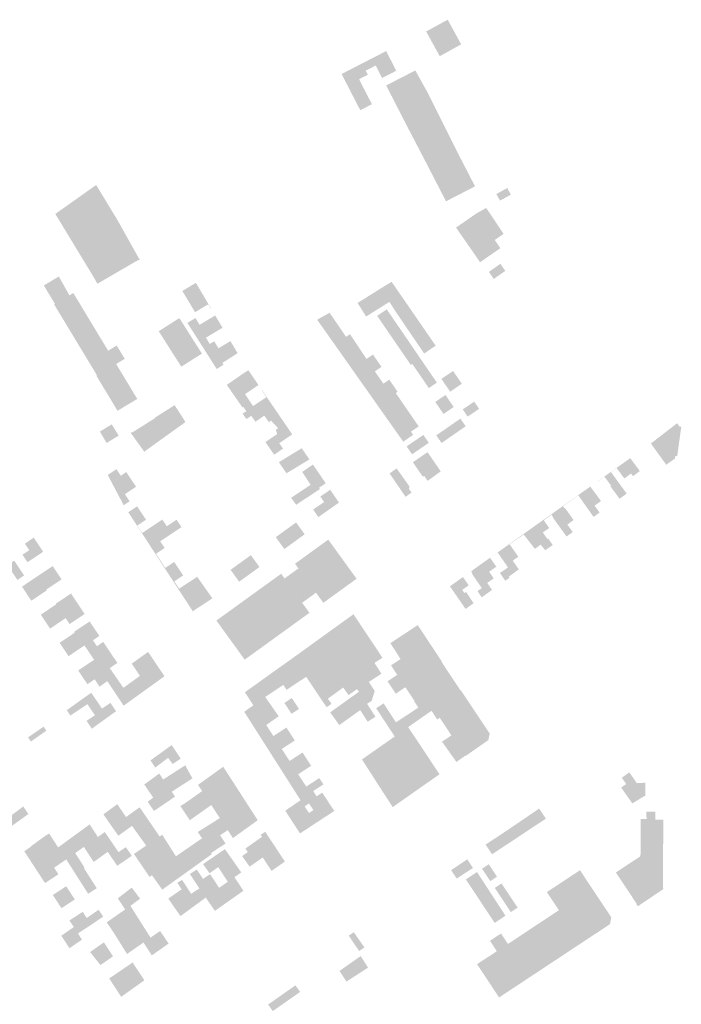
# Model space of a CAD drawing. Header units: inches. Extents: x 83227 to 84672, y 446279 to 447190.
# Tile 5 of 5: x 83999 to 84163, y 446947 to 447190. Entities that reach past the tile are written whole.
import ezdxf

# ---------------------------------------------------------------- set-up
doc = ezdxf.new("R2010")
doc.units = ezdxf.units.IN
doc.header["$MEASUREMENT"] = 0

msp = doc.modelspace()

# ---------------------------------------------------------------- hatches: boundary and pattern name
for points in [[(84104.78, 447190.07), (84107.93, 447184.29), (84108.11, 447183.98), (84103.57, 447181.46), (84102.81, 447181.04), (84099.45, 447187.15), (84104.78, 447190.07)], [(84091.03, 447179.47), (84092.07, 447177.45), (84088.56, 447175.65), (84086.98, 447178.74), (84084.5, 447177.46), (84084.35, 447177.62), (84083.45, 447179.16), (84089.57, 447182.31), (84091.03, 447179.47)], [(84084.5, 447177.46), (84085.06, 447176.48), (84082.87, 447175.35), (84086.05, 447169.17), (84083.16, 447167.69), (84079.26, 447175.28), (84078.55, 447176.64), (84083.45, 447179.16), (84084.35, 447177.62), (84084.5, 447177.46)], [(84099.77, 447172.13), (84107.01, 447157.63), (84107.82, 447156.06), (84111.53, 447148.86), (84104.36, 447145.16), (84099.84, 447153.94), (84094.6, 447164.01), (84089.57, 447173.81), (84095.09, 447176.65), (84096.77, 447177.52), (84099.77, 447172.13), (84099.77, 447172.13)], [(84023.18, 447140.5), (84028.1, 447131.69), (84028.67, 447130.72), (84028.42, 447130.57), (84028.36, 447130.68), (84023.65, 447127.95), (84018.55, 447136.35), (84012.91, 447145.66), (84017.9, 447149.21), (84023.18, 447140.5), (84023.18, 447140.5)], [(84117.7, 447145.34), (84116.8, 447146.97), (84119.5, 447148.44), (84120.39, 447146.8), (84117.7, 447145.34), (84117.7, 447145.34)], [(84018.55, 447136.35), (84023.65, 447127.95), (84023.62, 447127.93), (84018.2, 447124.78), (84017.36, 447126.29), (84007.8, 447142.05), (84007.94, 447142.14), (84012.91, 447145.66), (84018.55, 447136.35), (84018.55, 447136.35)], [(84117.79, 447133.58), (84112.78, 447130.1), (84110.47, 447133.44), (84108.15, 447136.78), (84106.84, 447138.67), (84111.85, 447142.15), (84116.4, 447135.6), (84117.79, 447133.58), (84117.79, 447133.58)], [(84111.85, 447142.15), (84114.31, 447143.51), (84118.58, 447137.11), (84116.4, 447135.6), (84111.85, 447142.15), (84111.85, 447142.15)], [(84119.02, 447127.97), (84116.17, 447125.97), (84114.95, 447127.71), (84117.79, 447129.71), (84119.02, 447127.97), (84119.02, 447127.97)], [(84008.67, 447126.58), (84010.98, 447122.47), (84011.29, 447121.91), (84012.26, 447122.48), (84020.86, 447108.22), (84022.98, 447109.5), (84024.96, 447106.21), (84022.85, 447104.93), (84028.05, 447096.3), (84023.18, 447093.37), (84017.95, 447102.05), (84018.1, 447102.13), (84007.51, 447119.68), (84007.71, 447119.8), (84004.97, 447124.35), (84008.67, 447126.58)], [(84044.47, 447121.76), (84041.13, 447119.77), (84039.2, 447123), (84042.46, 447124.96), (84042.54, 447125.01), (84044.47, 447121.76)], [(84093.15, 447122.01), (84090.47, 447120.15), (84090.37, 447120.3), (84089.06, 447119.47), (84084.61, 447116.68), (84083.47, 447118.5), (84082.51, 447120.03), (84083.96, 447120.94), (84088.52, 447123.8), (84090.93, 447125.25), (84093.15, 447122.01), (84093.15, 447122.01)], [(84045.6, 447119.7), (84042.34, 447117.74), (84041.13, 447119.77), (84044.47, 447121.76), (84046.31, 447118.65), (84046.25, 447118.61), (84045.6, 447119.7)], [(84093.16, 447122.01), (84095.3, 447118.91), (84092.51, 447116.97), (84090.47, 447120.15), (84093.15, 447122.01), (84093.16, 447122.01)], [(84048.27, 447115.34), (84042.52, 447111.84), (84040.44, 447115.11), (84042.44, 447116.3), (84043.45, 447114.62), (84047.32, 447116.94), (84048.27, 447115.34)], [(84077.69, 447114.54), (84074.83, 447112.61), (84072.51, 447115.89), (84075.59, 447117.61), (84077.69, 447114.54)], [(84089.72, 447118.44), (84091.78, 447115.43), (84089.41, 447113.83), (84087.34, 447116.84), (84089.72, 447118.44), (84089.72, 447118.44)], [(84095.3, 447118.91), (84097.44, 447115.8), (84094.65, 447113.87), (84092.59, 447116.91), (84092.56, 447116.9), (84092.51, 447116.97), (84095.3, 447118.91)], [(84038.94, 447104.27), (84033.36, 447113.04), (84038.46, 447116.29), (84044.04, 447107.51), (84038.94, 447104.27), (84038.94, 447104.27)], [(84045.03, 447111.45), (84045.97, 447109.88), (84044.37, 447108.93), (84042.52, 447111.84), (84048.27, 447115.34), (84049.13, 447113.9), (84049.13, 447113.9), (84045.03, 447111.45)], [(84077.69, 447114.54), (84079.66, 447111.65), (84076.85, 447109.75), (84074.83, 447112.61), (84077.69, 447114.54)], [(84091.78, 447115.43), (84093.87, 447112.38), (84091.5, 447110.78), (84091.46, 447110.83), (84089.41, 447113.83), (84091.78, 447115.43), (84091.78, 447115.43)], [(84097.44, 447115.8), (84099.58, 447112.69), (84096.78, 447110.74), (84094.65, 447113.87), (84097.44, 447115.8)], [(84082.66, 447109.27), (84078.95, 447106.77), (84076.85, 447109.75), (84079.66, 447111.65), (84080.63, 447112.31), (84082.66, 447109.27)], [(84093.87, 447112.38), (84095.96, 447109.32), (84093.59, 447107.73), (84093.53, 447107.82), (84091.5, 447110.78), (84093.87, 447112.38), (84093.87, 447112.38)], [(84099.58, 447112.69), (84101.79, 447109.48), (84101.72, 447109.43), (84098.97, 447107.52), (84096.78, 447110.74), (84099.58, 447112.69)], [(84051.99, 447109.08), (84046.38, 447105.76), (84044.37, 447108.93), (84045.97, 447109.88), (84047.09, 447110.56), (84048.13, 447108.83), (84051.09, 447110.6), (84051.99, 447109.08)], [(84052.85, 447107.62), (84049.1, 447105.2), (84049.38, 447104.77), (84047.7, 447103.69), (84046.38, 447105.76), (84051.99, 447109.08), (84052.85, 447107.62)], [(84084.16, 447105.85), (84081.07, 447103.76), (84078.95, 447106.77), (84082.66, 447109.27), (84084.71, 447106.2), (84084.16, 447105.85)], [(84088.41, 447104.23), (84086.77, 447103.12), (84083.21, 447100.72), (84081.07, 447103.76), (84084.16, 447105.85), (84084.71, 447106.2), (84086.31, 447107.28), (84088.41, 447104.23)], [(84095.96, 447109.32), (84098.04, 447106.27), (84096.05, 447104.92), (84096.03, 447104.96), (84095.66, 447104.71), (84093.59, 447107.73), (84095.96, 447109.32), (84095.96, 447109.32)], [(84098.04, 447106.27), (84100.1, 447103.26), (84098.11, 447101.91), (84098.07, 447101.97), (84096.05, 447104.92), (84098.04, 447106.27), (84098.04, 447106.27)], [(84056.72, 447101.64), (84051.36, 447098.08), (84050.19, 447099.77), (84054.04, 447102.45), (84055.52, 447103.4), (84056.72, 447101.64)], [(84088.88, 447100.08), (84085.35, 447097.7), (84083.21, 447100.72), (84086.77, 447103.12), (84088.88, 447100.08)], [(84100.1, 447103.26), (84102.1, 447100.34), (84100.12, 447098.98), (84098.11, 447101.91), (84100.1, 447103.26), (84100.1, 447103.26)], [(84106.08, 447103.24), (84108.28, 447100.06), (84105.38, 447098.09), (84103.23, 447101.26), (84106.08, 447103.19), (84106.05, 447103.22), (84106.08, 447103.24)], [(84054.7, 447097.5), (84055.53, 447096.25), (84053.56, 447094.91), (84051.38, 447098.05), (84051.36, 447098.08), (84056.72, 447101.64), (84058.02, 447099.74), (84054.7, 447097.5)], [(84091.95, 447097.75), (84087.45, 447094.71), (84085.35, 447097.7), (84088.88, 447100.08), (84090.34, 447101.07), (84092.4, 447098.05), (84091.95, 447097.75)], [(84060.98, 447095.4), (84056.23, 447092.13), (84055.03, 447091.31), (84054.08, 447092.67), (84055, 447093.25), (84054.27, 447094.34), (84054.05, 447094.2), (84053.56, 447094.91), (84055.53, 447096.25), (84056.68, 447094.53), (84059.96, 447096.74), (84058.82, 447098.46), (84058.87, 447098.5), (84060.98, 447095.4)], [(84091.95, 447097.75), (84094.04, 447094.7), (84089.58, 447091.69), (84087.45, 447094.71), (84091.95, 447097.75)], [(84060.98, 447095.4), (84063.1, 447092.3), (84061.17, 447090.96), (84060.59, 447090.55), (84059.45, 447092.18), (84057.28, 447090.66), (84056.23, 447092.13), (84060.98, 447095.4)], [(84104.23, 447097.28), (84106.26, 447094.31), (84103.75, 447092.58), (84101.71, 447095.56), (84104.23, 447097.28), (84104.23, 447097.28)], [(84112.55, 447093.86), (84109.71, 447091.93), (84109.56, 447092.15), (84108.5, 447093.71), (84111.33, 447095.63), (84112.55, 447093.86)], [(84039.92, 447090.55), (84031.71, 447084.65), (84029.83, 447083.29), (84029.78, 447083.26), (84026.45, 447087.89), (84026.74, 447088.07), (84026.81, 447088), (84032.43, 447091.54), (84032.38, 447091.64), (84037.29, 447094.76), (84039.81, 447090.86), (84039.75, 447090.82), (84039.92, 447090.55), (84039.92, 447090.55)], [(84096.11, 447091.69), (84094.3, 447090.47), (84091.69, 447088.71), (84089.58, 447091.69), (84094.04, 447094.7), (84096.11, 447091.69)], [(84063.1, 447092.3), (84065.15, 447089.3), (84062.64, 447087.62), (84062.29, 447088.67), (84062.87, 447089.07), (84061.42, 447090.61), (84061.17, 447090.96), (84063.1, 447092.3)], [(84095.7, 447088.22), (84096.24, 447087.42), (84093.79, 447085.73), (84091.69, 447088.71), (84094.3, 447090.47), (84096.11, 447091.69), (84097.61, 447089.51), (84095.7, 447088.22)], [(84109.23, 447089.54), (84103.26, 447085.41), (84101.95, 447087.3), (84107.92, 447091.43), (84109.23, 447089.54), (84109.23, 447089.54)], [(84162.51, 447089.45), (84162.11, 447086.58), (84161.5, 447082.17), (84161.06, 447082.15), (84160.9, 447081.53), (84160.74, 447081.42), (84158.87, 447084.02), (84158.27, 447084.82), (84159.65, 447085.82), (84158.32, 447087.68), (84158.24, 447087.79), (84161.49, 447090.3), (84162.07, 447089.47), (84162.51, 447089.45)], [(84020.5, 447085.42), (84018.82, 447088.22), (84021.76, 447090.02), (84023.46, 447087.23), (84020.5, 447085.42), (84020.5, 447085.42)], [(84066.35, 447087.54), (84063.15, 447085.36), (84064.08, 447084.01), (84062.09, 447082.65), (84061.88, 447082.51), (84059.74, 447085.64), (84059.94, 447085.78), (84062.64, 447087.62), (84065.15, 447089.3), (84066.35, 447087.54)], [(84158.27, 447084.82), (84158.87, 447084.02), (84160.74, 447081.42), (84158.78, 447080.03), (84154.99, 447085.28), (84154.99, 447085.28), (84158.24, 447087.79), (84158.32, 447087.68), (84159.65, 447085.82), (84158.27, 447084.82)], [(84100.1, 447085.45), (84095.98, 447082.62), (84094.62, 447084.55), (84098.76, 447087.4), (84100.1, 447085.45)], [(84069.45, 447083.02), (84064.02, 447079.25), (84063.05, 447080.65), (84063.34, 447080.83), (84068.7, 447084.11), (84069.45, 447083.02)], [(84070.6, 447081.34), (84065.23, 447078.09), (84064.94, 447077.91), (84064.02, 447079.25), (84069.45, 447083.02), (84070.6, 447081.34)], [(84099.79, 447083.14), (84103.06, 447078.39), (84101.28, 447077.09), (84097.98, 447081.89), (84099.79, 447083.14)], [(84097.98, 447081.89), (84101.28, 447077.09), (84099.82, 447076.04), (84099, 447077.23), (84098.59, 447077.12), (84096.17, 447080.65), (84097.98, 447081.89)], [(84148.27, 447080.5), (84150.09, 447077.86), (84148.43, 447076.64), (84146.52, 447079.21), (84145.13, 447078.22), (84145.11, 447078.25), (84148.27, 447080.5)], [(84149.9, 447081.65), (84152.26, 447078.46), (84150.57, 447077.21), (84150.09, 447077.86), (84148.27, 447080.5), (84149.9, 447081.65)], [(84026.58, 447076.35), (84022.79, 447073.66), (84020.76, 447077.5), (84022.9, 447078.94), (84024, 447077.31), (84025.33, 447078.21), (84026.58, 447076.35)], [(84071.48, 447080.06), (84073.62, 447076.93), (84070.91, 447075.06), (84069.88, 447076.63), (84068.8, 447078.26), (84071.48, 447080.06)], [(84092.15, 447079.12), (84095.28, 447074.74), (84095.24, 447074), (84095.84, 447073.16), (84094.36, 447072.09), (84093.31, 447073.63), (84092.33, 447075.07), (84091, 447077.03), (84090.42, 447077.89), (84092.15, 447079.12)], [(84145.11, 447078.25), (84149, 447072.89), (84147.26, 447071.61), (84145, 447074.67), (84145.19, 447074.81), (84143.52, 447077.07), (84141.79, 447075.83), (84141.76, 447075.87), (84145.11, 447078.25)], [(84025, 447072.74), (84026.17, 447071.01), (84024.7, 447070.02), (84022.79, 447073.66), (84026.58, 447076.35), (84027.76, 447074.59), (84025, 447072.74)], [(84074.64, 447075.44), (84072.99, 447074.35), (84073.19, 447074.01), (84067.32, 447070.12), (84066.16, 447071.74), (84066.08, 447071.84), (84070.91, 447075.06), (84073.62, 447076.93), (84074.64, 447075.44)], [(84075.74, 447073.84), (84077.91, 447070.67), (84076.73, 447069.84), (84072.81, 447067.08), (84071.52, 447068.95), (84074.25, 447070.81), (84073.29, 447072.17), (84075.74, 447073.84)], [(84138.45, 447073.49), (84141.09, 447069.9), (84141.08, 447069.89), (84142.32, 447068.22), (84140.84, 447067.11), (84137.04, 447072.47), (84135.15, 447071.1), (84135.11, 447071.14), (84138.44, 447073.51), (84138.45, 447073.49)], [(84140.02, 447074.63), (84142.66, 447071.06), (84141.09, 447069.9), (84138.44, 447073.51), (84140.02, 447074.63)], [(84133.99, 447069.03), (84135.89, 447066.35), (84134.35, 447065.23), (84131.84, 447068.7), (84131.79, 447068.78), (84135.11, 447071.14), (84135.15, 447071.1), (84135.1, 447071.07), (84133.25, 447069.73), (84133.99, 447069.03)], [(84007.66, 447068.29), (84007.66, 447068.29), (84007.69, 447068.24), (84007.66, 447068.29)], [(84028.03, 447069.73), (84029.3, 447067.82), (84027.1, 447066.35), (84025.84, 447068.28), (84028.03, 447069.73)], [(84134.35, 447065.23), (84135.68, 447063.39), (84134.15, 447062.28), (84130.92, 447066.76), (84130.45, 447067.7), (84128.53, 447066.3), (84128.45, 447066.41), (84131.79, 447068.78), (84131.84, 447068.7), (84134.35, 447065.23)], [(84029.3, 447067.82), (84030.23, 447066.43), (84028.05, 447064.98), (84029.27, 447063.15), (84029.21, 447063.1), (84027.1, 447066.35), (84029.3, 447067.82)], [(84038.99, 447064.61), (84033.73, 447061.11), (84033.78, 447061.03), (84031.55, 447059.51), (84029.21, 447063.1), (84029.27, 447063.15), (84034.27, 447066.47), (84035.37, 447064.82), (84037.78, 447066.43), (84038.99, 447064.61)], [(84067.29, 447065.74), (84067.31, 447065.76), (84069.43, 447062.83), (84067.76, 447061.61), (84065.63, 447064.55), (84067.29, 447065.74), (84067.29, 447065.74)], [(84129.86, 447064.38), (84128.28, 447063.28), (84129.42, 447061.64), (84129.62, 447061.78), (84130.73, 447060.17), (84128.87, 447058.88), (84127.76, 447060.27), (84125.2, 447063.9), (84125.1, 447064.03), (84128.45, 447066.41), (84128.53, 447066.3), (84129.86, 447064.38)], [(84063.96, 447063.34), (84066.08, 447060.4), (84064.49, 447059.25), (84064.41, 447059.19), (84062.29, 447062.12), (84063.96, 447063.34), (84063.96, 447063.34)], [(84065.63, 447064.55), (84067.76, 447061.61), (84066.08, 447060.4), (84063.96, 447063.34), (84065.63, 447064.55), (84065.63, 447064.55)], [(84125.2, 447063.9), (84127.76, 447060.27), (84126.34, 447059.22), (84123.57, 447062.77), (84121.93, 447061.64), (84121.87, 447061.73), (84125.1, 447064.03), (84125.2, 447063.9)], [(84003.65, 447060.23), (84001.4, 447058.64), (84001.25, 447058.84), (84001.35, 447058.91), (84000.27, 447060.52), (84002.47, 447062), (84003.65, 447060.23)], [(84033.78, 447061.03), (84034.84, 447059.44), (84032.69, 447058.01), (84033.97, 447056.08), (84033.84, 447055.99), (84031.55, 447059.51), (84033.78, 447061.03)], [(84082.26, 447051.84), (84074.04, 447045.89), (84072.23, 447048.39), (84067.05, 447055.56), (84067.12, 447055.61), (84075.26, 447061.51), (84081.15, 447053.37), (84082.26, 447051.84)], [(84120.09, 447060.36), (84122.23, 447057.27), (84120.85, 447056.32), (84118.63, 447059.36), (84118.6, 447059.4), (84121.87, 447061.73), (84121.93, 447061.64), (84121.55, 447061.37), (84120.09, 447060.36)], [(84004.8, 447058.52), (84000.93, 447055.92), (83999.68, 447057.79), (84001.25, 447058.84), (84001.4, 447058.64), (84003.65, 447060.23), (84004.8, 447058.52)], [(84118.63, 447059.36), (84120.85, 447056.32), (84122.35, 447054.15), (84119.9, 447052.38), (84120.1, 447052.11), (84119.01, 447051.35), (84117.68, 447053.26), (84119.68, 447054.63), (84117.13, 447058.32), (84115.24, 447057.01), (84115.24, 447057.02), (84118.6, 447059.4), (84118.63, 447059.36)], [(83996, 447055.18), (83997.63, 447056.32), (84000.08, 447052.65), (83998.44, 447051.52), (83998.45, 447051.53), (83996, 447055.18)], [(84037.18, 447055.99), (84038.2, 447054.45), (84038.42, 447054.12), (84036.08, 447052.56), (84033.84, 447055.99), (84033.97, 447056.08), (84035, 447054.54), (84037.18, 447055.99)], [(84054.42, 447056.43), (84056.54, 447053.5), (84054.89, 447052.3), (84052.77, 447055.24), (84054.42, 447056.43), (84054.42, 447056.43)], [(84054.42, 447056.43), (84056.14, 447057.67), (84058.2, 447054.82), (84058.26, 447054.74), (84056.54, 447053.5), (84054.42, 447056.43), (84054.42, 447056.43)], [(84116.8, 447054.81), (84115.02, 447053.58), (84116.16, 447051.92), (84114.54, 447050.81), (84111.88, 447054.63), (84115.24, 447057.02), (84116.8, 447054.81)], [(84008.23, 447053.36), (84004.51, 447050.73), (84003.37, 447052.44), (84007.16, 447054.97), (84008.23, 447053.36)], [(84038.42, 447054.12), (84039.4, 447052.65), (84037.22, 447051.2), (84038.43, 447049.39), (84038.23, 447049.25), (84036.08, 447052.56), (84038.42, 447054.12)], [(84052.77, 447055.24), (84054.89, 447052.3), (84053.24, 447051.11), (84051.12, 447054.04), (84052.77, 447055.24), (84052.77, 447055.24)], [(84067.89, 447054.39), (84072.23, 447048.39), (84071.75, 447048.04), (84069.26, 447046.23), (84068.81, 447045.91), (84064.46, 447051.91), (84065.08, 447052.36), (84067.23, 447053.92), (84067.89, 447054.39)], [(84111.88, 447054.63), (84114.54, 447050.81), (84115.74, 447049.08), (84113.19, 447047.24), (84112.14, 447048.78), (84113.21, 447049.52), (84110.93, 447052.82), (84110.61, 447053.72), (84111.88, 447054.63)], [(83999.56, 447049.88), (84003.26, 447052.37), (84003.37, 447052.44), (84004.51, 447050.73), (84000.74, 447048.12), (83999.56, 447049.88)], [(84009.36, 447051.68), (84005.66, 447049.21), (84004.51, 447050.73), (84008.23, 447053.36), (84009.36, 447051.68)], [(84042.86, 447052.33), (84045.33, 447048.82), (84040.57, 447045.66), (84038.23, 447049.25), (84038.43, 447049.39), (84042.86, 447052.33)], [(84069, 447045.63), (84070.48, 447043.59), (84070.48, 447043.59), (84070.61, 447043.41), (84054.61, 447031.83), (84054.48, 447032.01), (84054.46, 447032.03), (84053.01, 447034.05), (84049.49, 447038.91), (84047.62, 447041.5), (84063.57, 447053.04), (84063.62, 447053.08), (84064.46, 447051.91), (84064.46, 447051.91), (84068.8, 447045.91), (84069, 447045.63)], [(84108.55, 447052.26), (84109.96, 447050.22), (84108.38, 447049.09), (84108.9, 447048.3), (84109.32, 447048.58), (84111.18, 447045.8), (84109.2, 447044.37), (84105.32, 447049.97), (84108.55, 447052.26)], [(84000.73, 447048.11), (84004.51, 447050.73), (84005.66, 447049.21), (84005.57, 447049.15), (84005.7, 447048.96), (84001.88, 447046.4), (84000.73, 447048.11)], [(84046.5, 447046.93), (84041.78, 447043.79), (84040.57, 447045.66), (84045.33, 447048.82), (84046.61, 447047), (84046.5, 447046.93)], [(84012.8, 447046.52), (84009.08, 447043.91), (84008.01, 447045.5), (84007.91, 447045.66), (84011.68, 447048.19), (84012.8, 447046.52)], [(84015.07, 447043.11), (84015.06, 447043.13), (84011.33, 447040.63), (84010.35, 447042.09), (84010.31, 447042.06), (84009.13, 447043.83), (84009.08, 447043.91), (84012.8, 447046.52), (84015.07, 447043.11)], [(84004.21, 447042.95), (84008.01, 447045.5), (84009.08, 447043.91), (84009.13, 447043.83), (84005.37, 447041.22), (84004.21, 447042.95)], [(84005.36, 447041.22), (84009.13, 447043.83), (84010.31, 447042.06), (84006.5, 447039.51), (84005.36, 447041.22)], [(84086.38, 447035.72), (84088.65, 447032.3), (84087.52, 447031.57), (84086.68, 447031.02), (84088.18, 447028.7), (84088.4, 447028.34), (84085.29, 447026.33), (84083.85, 447028.49), (84076.54, 447039.49), (84081.5, 447043.07), (84085.28, 447037.38), (84086.38, 447035.72), (84086.38, 447035.72)], [(84017.37, 447039.67), (84013.64, 447037.08), (84012.61, 447038.51), (84012.47, 447038.72), (84016.29, 447041.28), (84017.37, 447039.67)], [(84018.68, 447037.71), (84017.12, 447036.62), (84018.1, 447035.14), (84016.09, 447033.73), (84015.01, 447035.34), (84013.74, 447036.93), (84013.64, 447037.08), (84017.37, 447039.67), (84018.68, 447037.71)], [(84083.85, 447028.49), (84085.29, 447026.33), (84086.74, 447024.08), (84085.99, 447021.64), (84084.85, 447020.91), (84086.92, 447017.72), (84085, 447016.48), (84083.15, 447019.35), (84077.98, 447015.66), (84075.73, 447018.8), (84082.85, 447023.89), (84082.37, 447024.56), (84080.28, 447023.07), (84078.95, 447024.93), (84071.64, 447035.95), (84075.96, 447039.07), (84076.54, 447039.49), (84083.85, 447028.49), (84083.85, 447028.49)], [(84099.88, 447036.58), (84094.64, 447032.98), (84093.13, 447031.98), (84092.49, 447032.99), (84091.77, 447034.11), (84090.6, 447035.9), (84097.37, 447040.38), (84099.88, 447036.58)], [(84008.87, 447036), (84012.61, 447038.51), (84013.64, 447037.08), (84013.74, 447036.93), (84009.99, 447034.33), (84008.87, 447036)], [(84009.99, 447034.32), (84013.74, 447036.93), (84015.01, 447035.34), (84011.08, 447032.7), (84009.99, 447034.32)], [(84103.25, 447031.29), (84096.28, 447026.32), (84094.32, 447025.03), (84091.95, 447023.42), (84089.91, 447026.49), (84092.3, 447028.08), (84090.76, 447030.42), (84090.93, 447030.53), (84093.13, 447031.98), (84094.64, 447032.98), (84099.88, 447036.58), (84103.33, 447031.36), (84103.25, 447031.29), (84103.25, 447031.29)], [(84022.02, 447032.69), (84018.45, 447030.11), (84017.34, 447031.75), (84017.39, 447031.79), (84016.09, 447033.73), (84018.1, 447035.14), (84019.66, 447036.23), (84022.02, 447032.69)], [(84071.64, 447035.95), (84078.95, 447024.93), (84075.16, 447022.18), (84076.07, 447020.92), (84074.9, 447020.07), (84073.98, 447021.33), (84069.81, 447027.59), (84066.72, 447032.39), (84071.64, 447035.95), (84071.64, 447035.95)], [(84013.46, 447029.16), (84017.34, 447031.75), (84018.45, 447030.11), (84014.62, 447027.43), (84013.46, 447029.16)], [(84023.15, 447031.01), (84021.26, 447029.74), (84022.55, 447027.88), (84020.66, 447026.52), (84019.48, 447028.28), (84018.45, 447030.11), (84022.02, 447032.69), (84023.15, 447031.01)], [(84032.88, 447030.54), (84034.79, 447027.74), (84030.72, 447024.8), (84029.46, 447026.64), (84028.68, 447027.8), (84028.72, 447027.83), (84026.69, 447030.84), (84030.74, 447033.74), (84032.88, 447030.54)], [(84066.72, 447032.39), (84069.81, 447027.59), (84064.96, 447024.36), (84064.14, 447025.59), (84064.15, 447025.59), (84061.82, 447028.91), (84066.72, 447032.39), (84066.72, 447032.39)], [(84014.62, 447027.43), (84018.45, 447030.11), (84019.48, 447028.28), (84017.52, 447026.97), (84015.74, 447025.77), (84014.62, 447027.43)], [(84105.58, 447027.78), (84098.53, 447022.91), (84096.58, 447021.61), (84094.32, 447025.03), (84096.28, 447026.32), (84103.25, 447031.29), (84105.58, 447027.78), (84105.58, 447027.78)], [(84019.48, 447028.28), (84020.66, 447026.52), (84018.74, 447025.15), (84017.52, 447026.97), (84019.48, 447028.28), (84019.48, 447028.28)], [(84024.63, 447024.87), (84026.7, 447021.9), (84024.7, 447020.45), (84020.66, 447026.52), (84022.55, 447027.88), (84024.63, 447024.87)], [(84029.46, 447026.64), (84030.72, 447024.8), (84026.7, 447021.9), (84024.63, 447024.87), (84028.68, 447027.8), (84029.46, 447026.64)], [(84064.14, 447025.59), (84059.68, 447022.61), (84056.75, 447020.55), (84054.66, 447023.77), (84057.53, 447025.83), (84061.82, 447028.91), (84064.15, 447025.59), (84064.14, 447025.59)], [(84107.95, 447024.2), (84100.84, 447019.4), (84100.69, 447019.31), (84100.78, 447019.18), (84099.02, 447017.97), (84095.01, 447015.16), (84091.68, 447012.83), (84089.21, 447016.6), (84091.01, 447017.83), (84091.99, 447016.34), (84097.52, 447019.97), (84096.49, 447021.56), (84096.58, 447021.61), (84098.53, 447022.91), (84105.58, 447027.78), (84107.95, 447024.2), (84107.95, 447024.2)], [(84015.75, 447020.83), (84011.65, 447018.09), (84011.52, 447018), (84010.64, 447019.34), (84014.77, 447022.3), (84015.75, 447020.83), (84015.75, 447020.83)], [(84022.82, 447019.09), (84018.83, 447016.21), (84017.59, 447018.08), (84015.75, 447020.83), (84014.77, 447022.3), (84016.7, 447023.65), (84019.33, 447019.72), (84021.44, 447021.14), (84022.82, 447019.09)], [(84059.68, 447022.61), (84061.73, 447019.67), (84058.71, 447017.55), (84056.41, 447015.93), (84054.49, 447018.95), (84056.75, 447020.55), (84059.68, 447022.61)], [(84066.25, 447022.34), (84068.03, 447019.64), (84066.19, 447018.43), (84064.42, 447021.13), (84066.25, 447022.34), (84066.25, 447022.34)], [(84107.95, 447024.2), (84108.04, 447024.26), (84112.53, 447017.51), (84105.69, 447013.11), (84102.81, 447017.47), (84102.18, 447017.05), (84100.78, 447019.18), (84100.69, 447019.31), (84100.84, 447019.4), (84107.95, 447024.2), (84107.95, 447024.2)], [(84059.93, 447015.66), (84060.54, 447014.73), (84060.71, 447014.47), (84058.38, 447012.83), (84056.41, 447015.93), (84058.71, 447017.55), (84061.73, 447019.67), (84063.01, 447017.84), (84059.93, 447015.66)], [(84088.94, 447021.01), (84091.01, 447017.83), (84089.21, 447016.6), (84087.11, 447019.82), (84088.94, 447021.01), (84088.94, 447021.01)], [(84017.59, 447018.08), (84018.83, 447016.21), (84016.82, 447014.76), (84015.53, 447016.7), (84017.59, 447018.08)], [(84103.37, 447011.55), (84105.69, 447013.11), (84112.53, 447017.51), (84113.62, 447015.88), (84115.09, 447013.68), (84115.17, 447013.67), (84115.15, 447013.58), (84114.81, 447011.85), (84114.71, 447011.86), (84109.18, 447008), (84109.12, 447008.09), (84106.93, 447006.53), (84103.37, 447011.55)], [(84005.59, 447014.27), (84003.41, 447012.74), (84001.78, 447011.59), (84001.06, 447012.61), (84004.93, 447015.28), (84005.04, 447015.1), (84005.59, 447014.27), (84005.59, 447014.27)], [(84062.68, 447011.44), (84060.3, 447009.81), (84058.38, 447012.83), (84060.71, 447014.47), (84061.7, 447012.94), (84064.92, 447015.04), (84065.85, 447013.61), (84062.68, 447011.44)], [(84095.01, 447015.16), (84102.76, 447003.49), (84101.41, 447002.55), (84097.04, 446999.49), (84091.07, 447008.32), (84091.95, 447008.92), (84090.07, 447011.7), (84091.68, 447012.83), (84095.01, 447015.16), (84095.01, 447015.16)], [(84066.99, 447011.84), (84063.77, 447009.75), (84064.75, 447008.24), (84062.34, 447006.61), (84060.3, 447009.81), (84062.68, 447011.44), (84065.85, 447013.61), (84066.99, 447011.84)], [(84038.8, 447007.37), (84036.82, 447006.03), (84035.66, 447007.55), (84032.51, 447005.14), (84031.33, 447006.93), (84036.57, 447010.71), (84038.8, 447007.37)], [(84090.07, 447011.7), (84091.95, 447008.92), (84091.07, 447008.32), (84097.04, 446999.49), (84093.09, 446996.71), (84091.18, 446995.38), (84088.19, 447000), (84083.59, 447007.16), (84090.07, 447011.7), (84090.07, 447011.7)], [(84069.91, 447007.31), (84066.77, 447005.14), (84064.35, 447003.46), (84062.34, 447006.61), (84064.75, 447008.24), (84065.7, 447006.78), (84068.91, 447008.86), (84069.91, 447007.31)], [(84069.98, 447004.89), (84067.83, 447003.5), (84068.86, 447001.92), (84066.38, 447000.26), (84064.35, 447003.46), (84066.77, 447005.14), (84069.91, 447007.31), (84069.94, 447007.26), (84071.04, 447005.58), (84069.98, 447004.89)], [(84040.62, 447004.07), (84035.61, 447000.46), (84034.46, 447002.19), (84039.91, 447005.71), (84040.76, 447004.16), (84040.62, 447004.07)], [(84051.46, 447002.01), (84048.65, 447000), (84045.19, 446997.65), (84039.81, 446993.98), (84038.71, 446995.64), (84039.95, 446996.4), (84044.09, 446999.33), (84043.07, 447000.87), (84049.3, 447005.35), (84051.46, 447002.01), (84051.46, 447002.01)], [(84035.66, 447000.31), (84032, 446997.71), (84032, 446997.71), (84029.79, 447000.96), (84033.49, 447003.67), (84034.46, 447002.19), (84035.61, 447000.46), (84035.69, 447000.33), (84035.66, 447000.31), (84035.66, 447000.31)], [(84041.69, 447002.47), (84036.6, 446999.18), (84035.86, 447000), (84035.66, 447000.31), (84035.69, 447000.33), (84035.61, 447000.46), (84040.62, 447004.07), (84040.76, 447004.16), (84041.69, 447002.47)], [(84071.54, 446999.34), (84070.83, 446998.88), (84070.89, 446998.79), (84068.41, 446997.08), (84066.38, 447000.26), (84068.86, 447001.92), (84069.82, 447000.45), (84073.05, 447002.55), (84074.07, 447000.98), (84071.54, 446999.34)], [(84153.59, 447001.18), (84153.64, 446998.14), (84153.41, 446998.12), (84150.41, 446996.29), (84147.64, 447000.2), (84148.9, 447001.09), (84147.79, 447002.62), (84149.64, 447003.96), (84150.76, 447002.42), (84151.5, 447001.29), (84153.58, 447001.4), (84153.59, 447001.18)], [(84037.1, 446997.76), (84033.66, 446995.42), (84033.59, 446995.38), (84032, 446997.71), (84035.66, 447000.31), (84035.86, 447000), (84036.6, 446999.18), (84037.39, 446997.96), (84037.1, 446997.76)], [(84053.52, 446998.82), (84047.32, 446994.4), (84046.34, 446995.89), (84041.04, 446992.12), (84039.81, 446993.98), (84045.19, 446997.65), (84048.65, 447000), (84051.46, 447002.01), (84053.52, 446998.82), (84053.52, 446998.82)], [(84032, 446997.71), (84033.59, 446995.38), (84032.18, 446994.42), (84030.62, 446996.72), (84032, 446997.71)], [(84055.64, 446995.52), (84049.52, 446991.03), (84044.35, 446987.24), (84044.07, 446987.66), (84043.01, 446989.21), (84048.46, 446992.65), (84047.35, 446994.35), (84047.32, 446994.4), (84053.52, 446998.82), (84055.64, 446995.52), (84055.64, 446995.52)], [(84075.27, 446993.45), (84072.14, 446991.4), (84070.49, 446993.91), (84071.59, 446994.63), (84070.51, 446996.27), (84069.41, 446995.55), (84068.41, 446997.08), (84070.89, 446998.79), (84070.83, 446998.88), (84071.54, 446999.34), (84072.39, 446998.04), (84075.27, 446993.45)], [(84073.77, 446998.95), (84076.74, 446994.42), (84075.27, 446993.45), (84072.39, 446998.04), (84073.77, 446998.95)], [(83994.43, 446993.59), (83994.45, 446993.6), (83995.37, 446992.16), (83999.89, 446995.53), (84001.15, 446993.66), (83996.54, 446990.35), (83994.43, 446993.59)], [(84023.13, 446996.1), (84025.28, 446992.92), (84021.84, 446990.48), (84019.69, 446993.58), (84023.13, 446996.1)], [(84028.65, 446995.33), (84033.58, 446988.1), (84031.99, 446987.03), (84030.26, 446985.85), (84026.76, 446990.73), (84025.28, 446992.92), (84028.65, 446995.33)], [(84057.83, 446992.13), (84051.7, 446987.72), (84050.42, 446989.67), (84048.52, 446988.41), (84049.87, 446986.37), (84046.31, 446984.02), (84044.35, 446987.24), (84049.52, 446991.03), (84055.64, 446995.52), (84057.83, 446992.13), (84057.83, 446992.13)], [(84072.14, 446991.4), (84068.28, 446988.86), (84064.63, 446994.48), (84068.41, 446997.08), (84069.41, 446995.55), (84070.49, 446993.91), (84072.14, 446991.4)], [(84026.76, 446990.73), (84023.39, 446988.31), (84021.84, 446990.48), (84021.84, 446990.48), (84025.28, 446992.92), (84025.28, 446992.92), (84026.76, 446990.73)], [(84129.03, 446992.52), (84120.8, 446987.06), (84115.74, 446983.71), (84114.15, 446986.1), (84119.62, 446989.73), (84127.38, 446995.01), (84129.03, 446992.52), (84129.03, 446992.52)], [(84158.04, 446992.26), (84158.02, 446983.51), (84152.47, 446983.72), (84152.48, 446992.42), (84153.93, 446992.46), (84153.84, 446994.21), (84156.06, 446994.22), (84156.09, 446992.26), (84157.99, 446992.26), (84158.04, 446992.26), (84158.04, 446992.26)], [(84016.29, 446991.1), (84018.33, 446987.99), (84014.87, 446985.53), (84012.88, 446988.6), (84016.29, 446991.1)], [(84008.51, 446985.41), (84002.29, 446981.14), (84000.14, 446984.45), (84000.32, 446984.58), (84001.88, 446985.68), (84001.84, 446985.74), (84004.72, 446987.82), (84005.48, 446988.37), (84005.55, 446988.35), (84006.26, 446988.86), (84008.51, 446985.41)], [(84014.87, 446985.53), (84010.46, 446982.4), (84008.51, 446985.41), (84012.88, 446988.6), (84014.87, 446985.53)], [(84018.33, 446987.99), (84020.76, 446984.3), (84017.29, 446981.81), (84014.87, 446985.53), (84018.33, 446987.99)], [(84020.04, 446989.21), (84023.43, 446984.23), (84025.24, 446985.47), (84026.71, 446983.32), (84023.11, 446980.86), (84020.76, 446984.3), (84018.34, 446987.99), (84018.33, 446987.99), (84020.04, 446989.21)], [(84034.22, 446988.54), (84037.61, 446983.21), (84044.07, 446987.66), (84044.35, 446987.24), (84046.31, 446984.02), (84046.49, 446983.75), (84034.23, 446974.96), (84031.68, 446978.53), (84031.08, 446978.13), (84027.23, 446983.79), (84030.26, 446985.85), (84031.99, 446987.03), (84033.58, 446988.1), (84034.22, 446988.54), (84034.22, 446988.54)], [(84059.69, 446989.27), (84062.37, 446985.2), (84059.07, 446982.91), (84056.71, 446986.49), (84058.89, 446988.03), (84058.54, 446988.52), (84059.53, 446989.16), (84059.69, 446989.27)], [(84010.46, 446982.4), (84007.52, 446980.39), (84007.6, 446980.27), (84004.32, 446978.03), (84002.29, 446981.14), (84008.51, 446985.41), (84010.46, 446982.4)], [(84056.71, 446986.49), (84059.07, 446982.91), (84055.82, 446980.65), (84053.97, 446983.27), (84055.37, 446984.26), (84054.76, 446985.12), (84056.71, 446986.49)], [(84012.73, 446984.01), (84015.04, 446980.39), (84014.87, 446980.29), (84018.05, 446975.31), (84015.92, 446973.95), (84014.53, 446976.12), (84010.51, 446982.43), (84012.73, 446984.01)], [(84048.2, 446983.94), (84052.08, 446978.04), (84050.44, 446976.91), (84048.06, 446980.53), (84045.93, 446979.01), (84044.31, 446981.28), (84048.2, 446983.94)], [(84053.77, 446979.22), (84052.08, 446978.04), (84048.2, 446983.94), (84049.72, 446984.98), (84049.78, 446984.89), (84053.77, 446979.22)], [(84062.37, 446985.2), (84064.53, 446981.92), (84061.25, 446979.6), (84059.07, 446982.91), (84062.37, 446985.2)], [(84158.02, 446983.51), (84158, 446975.29), (84158.1, 446975.13), (84157.91, 446975), (84151.8, 446970.87), (84151.73, 446970.97), (84151.4, 446971.41), (84151.47, 446971.48), (84146.75, 446978.59), (84146.34, 446979.2), (84152.34, 446983.18), (84152.35, 446983.83), (84152.47, 446983.67), (84152.47, 446983.72), (84158.02, 446983.51), (84158.02, 446983.51)], [(84111.03, 446980.32), (84108.48, 446978.67), (84107.32, 446977.91), (84107.01, 446977.71), (84105.62, 446979.79), (84109.62, 446982.45), (84110.91, 446980.5), (84111.03, 446980.32), (84111.03, 446980.32)], [(84114.92, 446981.24), (84116.96, 446978.16), (84115.3, 446977.06), (84113.26, 446980.14), (84114.92, 446981.24), (84114.92, 446981.24)], [(84008.58, 446978.76), (84005.26, 446976.59), (84004.32, 446978.03), (84007.6, 446980.27), (84008.58, 446978.76)], [(84048.29, 446975.41), (84044.98, 446972.99), (84043.4, 446975.27), (84041.06, 446978.83), (84042.77, 446979.95), (84044.3, 446977.62), (84046.07, 446978.79), (84048.29, 446975.41)], [(84054.29, 446974.69), (84050.54, 446972.04), (84048.29, 446975.41), (84050.44, 446976.91), (84050.44, 446976.91), (84052.08, 446978.04), (84054.29, 446974.69)], [(84112.02, 446979.32), (84119.05, 446968.53), (84116.39, 446966.75), (84109.26, 446977.49), (84112.02, 446979.32), (84112.02, 446979.32)], [(84144.9, 446966.44), (84137.27, 446961.4), (84117.48, 446948.3), (84112.03, 446956.54), (84116.93, 446959.73), (84115.21, 446962.32), (84117.96, 446964.12), (84119.68, 446961.54), (84132.26, 446969.88), (84129.28, 446974.35), (84137.47, 446979.77), (84144.88, 446968.6), (84145.2, 446968.11), (84144.9, 446966.44), (84144.9, 446966.44)], [(84010.5, 446975.8), (84011.56, 446974.18), (84011.6, 446974.11), (84008.35, 446971.87), (84007.19, 446973.64), (84010.5, 446975.8)], [(84043.4, 446975.27), (84044.98, 446972.99), (84041.88, 446970.72), (84039.02, 446975.05), (84037.98, 446976.64), (84039.12, 446977.39), (84041.38, 446973.94), (84043.4, 446975.27)], [(84118.33, 446972.5), (84116.41, 446975.4), (84118.07, 446976.49), (84120, 446973.6), (84118.33, 446972.5), (84118.33, 446972.5)], [(84011.6, 446974.11), (84012.63, 446972.54), (84009.32, 446970.38), (84008.35, 446971.87), (84011.6, 446974.11)], [(84026.71, 446975.47), (84028.75, 446972.73), (84026.36, 446970.96), (84025.07, 446970.07), (84023.24, 446972.81), (84026.71, 446975.47), (84026.71, 446975.47)], [(84041.88, 446970.72), (84038.73, 446968.42), (84036.48, 446971.65), (84035.72, 446972.75), (84039.02, 446975.05), (84041.88, 446970.72)], [(84048.29, 446975.41), (84050.54, 446972.04), (84047.25, 446969.72), (84044.98, 446972.99), (84048.29, 446975.41)], [(84120, 446973.6), (84122.05, 446970.52), (84120.38, 446969.41), (84118.33, 446972.5), (84120, 446973.6), (84120, 446973.6)], [(84026.36, 446970.96), (84031.34, 446963.1), (84029.59, 446961.88), (84024.49, 446969.66), (84025.07, 446970.07), (84026.36, 446970.96)], [(84015.58, 446967.96), (84012.37, 446965.71), (84011.3, 446967.34), (84014.58, 446969.48), (84015.58, 446967.96)], [(84016.69, 446966.29), (84013.4, 446964.14), (84012.37, 446965.71), (84012.37, 446965.72), (84015.58, 446967.96), (84018.5, 446969.99), (84019.64, 446968.29), (84016.69, 446966.29)], [(84024.49, 446969.66), (84029.59, 446961.88), (84025.52, 446959.05), (84025.52, 446959.05), (84022.55, 446963.83), (84021.54, 446965.38), (84020.49, 446966.87), (84024.49, 446969.66)], [(84012.37, 446965.71), (84014.39, 446962.61), (84011.3, 446960.48), (84009.29, 446963.57), (84012.37, 446965.71)], [(84035.81, 446961.64), (84031.66, 446958.71), (84029.59, 446961.88), (84029.59, 446961.88), (84031.34, 446963.1), (84033.7, 446964.74), (84035.81, 446961.64)], [(84081.57, 446964.44), (84084.2, 446960.67), (84082.88, 446959.79), (84080.31, 446963.6), (84081.57, 446964.44), (84081.57, 446964.44)], [(84022.06, 446958.47), (84018.96, 446956.3), (84016.4, 446959.54), (84016.4, 446959.54), (84019.82, 446961.93), (84022.06, 446958.47)], [(84026.91, 446956.95), (84029.82, 446952.55), (84024.08, 446948.46), (84021.12, 446953), (84026.91, 446956.95)], [(84085.09, 446955.68), (84079.75, 446952.23), (84078.05, 446954.87), (84082.29, 446957.85), (84083.28, 446958.55), (84085.09, 446955.68), (84085.09, 446955.68)], [(84068.3, 446949.67), (84064.9, 446947.28), (84063.75, 446948.91), (84067.15, 446951.3), (84068.3, 446949.67), (84068.3, 446949.67)], [(84064.9, 446947.28), (84061.54, 446944.93), (84060.4, 446946.56), (84063.75, 446948.91), (84064.9, 446947.28), (84064.9, 446947.28)]]:
    msp.add_hatch(color=256).paths.add_polyline_path(points, flags=0)

doc.saveas('drawing.dxf')
